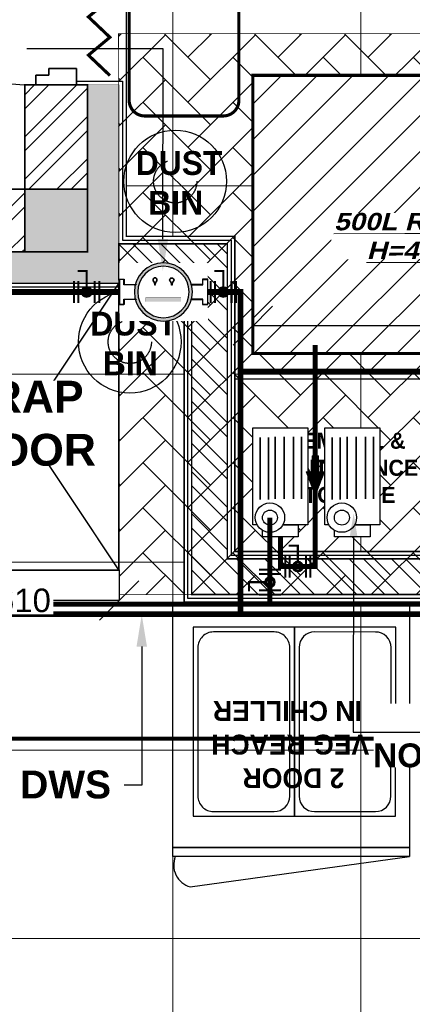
# Model space of a CAD drawing. Header units: millimetres. Extents: x -115221 to 194496, y -122556 to 375476.
# Tile 119 of 169: x 101672 to 102924, y 25263 to 28403. Entities that reach past the tile are written whole.
import ezdxf
from ezdxf import colors
from ezdxf.entities.mleader import LeaderData, LeaderLine
from ezdxf.math import Vec2, Vec3

# ---------------------------------------------------------------- set-up
doc = ezdxf.new("R2010")
doc.units = ezdxf.units.MM
doc.set_wipeout_variables(frame=1)
doc.header["$PDMODE"] = 3
doc.header["$PDSIZE"] = -100
doc.linetypes.add('CENTER', pattern=[2, 1.25, -0.25, 0.25, -0.25])
doc.linetypes.add('Dash2', pattern=[3, 1.5, -1.5])
for name, color, linetype in [('500 LTR RO TANK', 6, 'Continuous'), ('A-ANNO-DIMS-30', 7, 'Continuous'), ('BALL VALVE', 4, 'Continuous'), ('BOOSTER PUMP', 6, 'Continuous'), ('FUR R0', 8, 'Continuous'), ('SECTION A', 7, 'Continuous'), ('WATER SUPPLY DIRECTION ARROW', 7, 'Continuous'), ('WATERMETER', 5, 'Continuous'), ('WWDS CEILING', 8, 'Continuous'), ('WWDS FURNITURE LAYOUT', 8, 'Continuous')]:
    doc.layers.add(name, color=color, linetype=linetype)
for name, color, linetype, lineweight in [('ARROW', 7, 'Continuous', 0), ('Ceiling', 6, 'Continuous', 13), ('DOM. WATER SUPPLY', 5, 'Continuous', 0), ('DRAINAGE TEXT', 6, 'Continuous', 0), ('MS STRUCTURE (PROPOSED)', 46, 'Continuous', 9), ('PLU - Filered Water supply', 6, 'Continuous', 0), ('PLU - VALVES', 141, 'Continuous', 0), ('PLU W SUPPLY TEXT', 255, 'Continuous', 0), ('WATER SUPPLY DIM', 7, 'Continuous', 0), ('WATER SUPPLY TEXT', 7, 'Continuous', 0), ('WATER SUPPLY TEXTS', 7, 'Continuous', 0)]:
    doc.layers.add(name, color=color, linetype=linetype, lineweight=lineweight)
doc.styles.add('har', font='GOTHICB.TTF')
doc.styles.get("Standard").update_dxf_attribs({"font": 'arial.ttf'})
doc.styles.add('TITLE', font='ariblk.ttf', dxfattribs={"height": 2.25})
doc.dimstyles.new('PLU DIM', dxfattribs={"dimtxt": 75, "dimasz": 125, "dimexe": 0.1, "dimexo": 0.1, "dimgap": 0.09, "dimtad": 0, "dimtoh": 1, "dimdec": 0, "dimzin": 0, "dimdsep": 46, "dimtxsty": 'Standard', "dimblk": 'OBLIQUE', "dimcen": 0.09, "dimclrd": 150, "dimclre": 150, "dimclrt": 1, "dimadec": 0, "dimazin": 0, "dimtfac": 1, "dimtdec": 0, "dimtofl": 0, "dimtmove": 1, "dimatfit": 3, "dimldrblk": 'OBLIQUE', "dimfxl": 1, "dimtfill": 1, "dimfrac": 1, "dimtolj": 1, "dimtzin": 0, "dimarcsym": 0})

# ---------------------------------------------------------------- blocks, each defined once
blk = doc.blocks.new('veg reach in chileerr')
at = {"layer": 'FUR R0'}
blk.add_line((-1748880.683786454, -980092.9859190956, 5.9643435e-09), (-1748876.848939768, -980120.5868171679, 5.9643435e-09), dxfattribs=at)
at = {"layer": 'FUR R0', "elevation": 5.9643435e-09}
for points in [[(-1748875.714770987, -980090.8179631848), (-1748875.714770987, -980120.5868171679), (-1748876.848939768, -980120.5868171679), (-1748876.848939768, -980090.8179631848)], [(-1748845.257874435, -980090.8153071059), (-1748845.257874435, -980120.5868171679), (-1748875.714770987, -980120.5868171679), (-1748875.714770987, -980090.8153071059)], [(-1748848.00356409, -980106.1045995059), (-1748848.00356409, -980093.3567546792), (-1748871.792357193, -980093.3567546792), (-1748871.792357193, -980106.1045995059)], [(-1748848.00356409, -980118.8524443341), (-1748848.00356409, -980106.1045995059), (-1748871.792357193, -980106.1045995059), (-1748871.792357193, -980118.8524443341)]]:
    blk.add_lwpolyline(points, close=True, dxfattribs=at)
for points in [[(-1748848.59192616, -980103.5550305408), (-1748848.59192616, -980095.9063236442, 0.4142135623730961), (-1748850.553133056, -980093.945116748), (-1748869.242788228, -980093.945116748, 0.4142135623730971), (-1748871.203995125, -980095.9063236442), (-1748871.203995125, -980103.5550305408, 0.4142135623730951), (-1748869.242788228, -980105.5162374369), (-1748850.553133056, -980105.5162374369, 0.4142135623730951)], [(-1748848.59192616, -980116.3028753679), (-1748848.59192616, -980108.654168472, 0.4142135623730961), (-1748850.553133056, -980106.692961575), (-1748869.242788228, -980106.692961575, 0.4142135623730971), (-1748871.203995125, -980108.654168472), (-1748871.203995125, -980116.3028753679, 0.4142135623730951), (-1748869.242788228, -980118.264082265), (-1748850.553133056, -980118.264082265, 0.4142135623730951)]]:
    blk.add_lwpolyline(points, format="xyb", close=True, dxfattribs=at)
at = {"layer": 'FUR R0'}
blk.add_arc((-1748877.926860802, -980093.7711907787, 5.9643435e-09), 2.866581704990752, 67.91200580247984, 164.1011389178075, dxfattribs=at)
blk = doc.blocks.new('NIA-AR-DOOR-HOLLOW_METAL_SINGLE - NIA-AR-DOOR-D3a_1000Wx2100H-14814862-F_B-14 PLAN')
at = {"layer": 'FUR R0'}
for p, q in [((-500.0000000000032, 24.99999999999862), (-500.0000000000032, -100.0000000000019)), ((-450.0000000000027, 24.99999999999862), (-500.0000000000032, 24.99999999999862)), ((-500.0000000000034, 24.99999999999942), (-450.0000000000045, 24.99999999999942)), ((-500.0000000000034, -99.99999999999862), (-500.0000000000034, 24.99999999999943)), ((-499.9999999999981, -100.0000000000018), (-499.9999999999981, 24.99999999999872)), ((-499.9999999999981, 24.99999999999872), (-449.9999999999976, 24.99999999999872)), ((-450.0000000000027, -59.99999999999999), (-450.0000000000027, 24.99999999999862)), ((-450.0000000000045, 24.99999999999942), (-450.0000000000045, -59.99999999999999)), ((-449.9999999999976, 24.99999999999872), (-449.9999999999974, -59.99999999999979)), ((449.9999999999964, 25.00000000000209), (499.9999999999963, 25.00000000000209)), ((449.9999999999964, -59.99999999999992), (449.9999999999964, 25.00000000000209)), ((499.9999999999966, 25.00000000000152), (449.9999999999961, 25.0000000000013)), ((449.9999999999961, 25.0000000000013), (449.9999999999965, -59.99999999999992)), ((449.9999999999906, -59.99999999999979), (449.9999999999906, 24.99999999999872)), ((449.9999999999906, 24.99999999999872), (499.9999999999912, 24.99999999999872)), ((499.9999999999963, 25.00000000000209), (499.9999999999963, -99.99999999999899)), ((499.9999999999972, -99.99999999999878), (499.9999999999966, 25.00000000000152)), ((499.9999999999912, 24.99999999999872), (499.9999999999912, -100.0000000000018)), ((-470.0000000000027, -100.0000000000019), (-470.0000000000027, -59.99999999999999)), ((-470.0000000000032, -59.99999999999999), (-450.0000000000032, -59.99999999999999)), ((-450.0000000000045, -59.99999999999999), (-470.0000000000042, -59.99999999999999)), ((-470.0000000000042, -59.99999999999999), (-470.0000000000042, -99.99999999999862)), ((-470.0000000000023, -59.99999999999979), (-470.0000000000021, -100.0000000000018)), ((-449.9999999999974, -59.99999999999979), (-470.0000000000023, -59.99999999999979)), ((469.9999999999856, -59.99999999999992), (449.9999999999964, -59.99999999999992)), ((449.999999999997, -59.99999999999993), (469.9999999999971, -59.99999999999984)), ((469.9999999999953, -59.99999999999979), (449.9999999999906, -59.99999999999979)), ((469.9999999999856, -99.99999999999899), (469.9999999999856, -59.99999999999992)), ((469.9999999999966, -59.99999999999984), (469.9999999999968, -99.9999999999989)), ((469.9999999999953, -100.0000000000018), (469.9999999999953, -59.99999999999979)), ((-500.0000000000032, -100.0000000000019), (-470.0000000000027, -100.0000000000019)), ((-470.0000000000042, -99.99999999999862), (-500.0000000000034, -99.99999999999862)), ((-470.0000000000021, -100.0000000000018), (-499.9999999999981, -100.0000000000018)), ((-470.0000000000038, -1070.000000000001), (-470.0000000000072, -100.0000000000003)), ((-470.0000000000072, -100.0000000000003), (-430.0000000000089, -100.0000000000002)), ((-430.0000000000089, -100.0000000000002), (-430.0000000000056, -1070)), ((499.9999999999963, -99.99999999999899), (469.9999999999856, -99.99999999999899)), ((469.9999999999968, -99.9999999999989), (499.9999999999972, -99.99999999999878)), ((499.9999999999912, -100.0000000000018), (469.9999999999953, -100.0000000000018)), ((-430.0000000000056, -1070), (-470.0000000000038, -1070.000000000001))]:
    blk.add_line(p, q, dxfattribs=at)
blk.add_arc((-470.0000000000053, -100.0000000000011), 969.9999999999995, 269.9999999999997, 359.9999999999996, dxfattribs=at)
blk = doc.blocks.new('FUR R0')
at = {"layer": 'WWDS FURNITURE LAYOUT'}
h = blk.add_hatch(color=8, dxfattribs=at)
h.dxf.hatch_style = 1
h.paths.add_polyline_path([(-7199.981601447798, 592.8595280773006), (-7199.981601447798, -40.14047192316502), (-8699.981601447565, -40.14047192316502), (-8699.981601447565, 59.85952807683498), (-7299.981601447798, 59.85952807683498), (-7299.981601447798, 592.8595280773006)])
h = blk.add_hatch(dxfattribs=at)
h.set_pattern_fill('ANSI32', color=8, scale=10, angle=180)
h.set_pattern_definition([(225, (1979671.920858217, 2797437.852543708), (67.35192090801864, -67.35192090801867), []), (225, (1979627.019558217, 2797437.852543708), (67.35192090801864, -67.35192090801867), [])])
h.paths.add_polyline_path([(-7499.9816014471, 592.8595280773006), (-7299.981601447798, 592.8595280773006), (-7299.981601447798, 259.859528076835), (-7499.9816014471, 259.859528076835)])
h = blk.add_hatch(dxfattribs=at)
h.set_pattern_fill('ANSI32', color=8, scale=10, angle=180)
h.set_pattern_definition([(225, (1979671.920858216, 2798471.852543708), (67.35192090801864, -67.35192090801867), []), (225, (1979627.019558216, 2798471.852543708), (67.35192090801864, -67.35192090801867), [])])
h.paths.add_polyline_path([(-7499.981601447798, 259.859528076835), (-8551.981601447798, 259.859528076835), (-8551.981601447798, 59.85952807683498), (-7499.981601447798, 59.85952807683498)])
h = blk.add_hatch(color=8, dxfattribs=at)
h.dxf.hatch_style = 1
h.paths.add_polyline_path([(-7299.981601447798, 59.85952807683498), (-7499.981601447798, 59.85952807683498), (-7499.981601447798, 259.8595280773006), (-7299.981601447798, 259.8595280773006)])
at = {"layer": 'WWDS FURNITURE LAYOUT', "ltscale": 50}
h = blk.add_hatch(dxfattribs=at)
h.set_pattern_fill('ANSI32', color=8, scale=10, angle=90)
h.set_pattern_definition([(135, (-1707085.583079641, -2849989.468763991), (-67.35192090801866, -67.35192090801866), []), (135, (-1707085.583079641, -2849944.567463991), (-67.35192090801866, -67.35192090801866), [])])
h.paths.add_polyline_path([(-7199.981601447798, 85.64092000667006), (-6853.927000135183, 85.64092000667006), (-6853.927000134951, -919.433548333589), (-5200.58309875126, -919.4335483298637), (-5200.582460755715, -246.3500268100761), (-5086.801217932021, -246.3501346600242), (-5086.796645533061, -919.4218697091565), (-4052.612902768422, -919.4218697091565), (-4052.61212986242, -1033.19608697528), (-6967.70883544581, -1033.214784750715), (-6967.702516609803, -28.14047192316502), (-7199.981601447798, -28.14047192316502)])
at = {"layer": 'WWDS FURNITURE LAYOUT', "color": 8}
blk.add_line((-7499.981601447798, 259.859528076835), (-8551.981601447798, 259.8595280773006), dxfattribs=at)
at = {"layer": 'WWDS FURNITURE LAYOUT', "color": 8, "ltscale": 50, "const_width": 10}
blk.add_lwpolyline([(-6817.076689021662, 1643.531236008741), (-6817.076689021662, 543.531236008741, -0.414213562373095), (-6867.076689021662, 493.531236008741), (-7117.076689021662, 493.531236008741, -0.414213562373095), (-7167.076689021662, 543.531236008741), (-7167.076689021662, 1643.531236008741, -0.414213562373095), (-7117.076689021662, 1693.531236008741), (-6867.076689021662, 1693.531236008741, -0.414213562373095)], format="xyb", close=True, dxfattribs=at)
blk.add_lwpolyline([(-7228.583079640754, 1598.531236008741), (-7296.981601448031, 1541.531236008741), (-7228.583079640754, 1476.531236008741), (-7296.981601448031, 1419.531236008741), (-7228.583079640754, 1354.531236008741), (-7296.981601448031, 1297.531236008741), (-7228.583079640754, 1232.531236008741), (-7296.981601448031, 1175.531236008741), (-7228.583079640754, 1110.531236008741), (-7296.981601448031, 1053.531236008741), (-7228.583079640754, 988.531236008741), (-7296.981601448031, 931.531236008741), (-7228.583079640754, 866.531236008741), (-7296.981601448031, 809.531236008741), (-7228.583079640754, 744.531236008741), (-7296.981601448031, 687.531236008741), (-7228.583079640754, 622.531236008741)], dxfattribs=at)
at = {"layer": 'WWDS FURNITURE LAYOUT', "color": 8}
blk.add_lwpolyline([(-7335.356601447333, 604.859528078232), (-7187.981601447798, 604.8595280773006), (-7187.981601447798, 97.64092000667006), (-6841.927000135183, 97.64092000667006), (-6841.927000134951, -907.433548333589), (-5212.583087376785, -907.4335483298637), (-5212.582449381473, -234.3501083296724), (-5074.801217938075, -234.349172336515), (-5074.801217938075, -907.4218697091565), (-4040.612984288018, -907.4218697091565), (-4040.61204834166, -1045.196161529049), (-6979.70883521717, -1045.177901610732), (-6979.708835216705, -52.14047192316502), (-8687.981601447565, -52.14047192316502), (-8687.9816014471, -3702.687521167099), (-7764.583079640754, -3702.687521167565), (-7764.583079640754, -3840.468763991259), (-8687.981601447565, -3840.468763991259), (-8687.981601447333, -5900.52225428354), (-6775.000131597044, -5900.522254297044)], dxfattribs=at)
for points, const_width in [([(-7199.981601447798, 592.8595280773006), (-7199.981601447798, -40.14047192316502), (-8699.981601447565, -40.14047192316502), (-8699.981601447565, 59.85952807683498), (-7299.981601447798, 59.85952807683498), (-7299.981601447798, 592.8595280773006)], 2), ([(-7499.9816014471, 592.8595280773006), (-7299.981601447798, 592.8595280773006), (-7299.981601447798, 259.859528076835), (-7499.9816014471, 259.859528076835)], 5), ([(-7499.981601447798, 259.859528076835), (-8551.981601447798, 259.859528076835), (-8551.981601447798, 59.85952807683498), (-7499.981601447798, 59.85952807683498)], 5), ([(-7199.981601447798, 85.64092000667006), (-6853.927000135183, 85.64092000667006), (-6853.927000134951, -919.433548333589), (-5200.58309875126, -919.4335483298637), (-5200.582460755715, -246.3500268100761), (-5086.801217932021, -246.3501346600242), (-5086.796645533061, -919.4218697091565), (-4052.612902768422, -919.4218697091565), (-4052.61212986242, -1033.19608697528), (-6967.70883544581, -1033.214784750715), (-6967.702516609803, -28.14047192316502), (-7199.981601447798, -28.14047192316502)], 5.066666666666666)]:
    blk.add_lwpolyline(points, close=True, dxfattribs=dict(at, const_width=const_width))
at = {"layer": 'WWDS FURNITURE LAYOUT', "color": 8, "lineweight": 70, "const_width": 5}
blk.add_lwpolyline([(-7299.981601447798, 59.85952807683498), (-7499.981601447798, 59.85952807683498), (-7499.981601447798, 259.8595280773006), (-7299.981601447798, 259.8595280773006)], close=True, dxfattribs=at)
at = {"layer": 'WWDS FURNITURE LAYOUT', "color": 8}
blk.add_lwpolyline([(-6829.92749837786, -345.4335483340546), (-6079.92749837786, -345.4335483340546), (-6079.92749837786, -895.4335483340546), (-6829.92749837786, -895.4335483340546)], close=True, dxfattribs=at)
at = {"layer": 'WWDS FURNITURE LAYOUT', "color": 8, "ltscale": 200}
for centre in [(-7020.290084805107, 285.0969408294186, 3.14376252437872e-08), (-7165.126909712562, -227.0125940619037)]:
    blk.add_circle(centre, 163.4561699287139, dxfattribs=at)
at = {"layer": 'WWDS FURNITURE LAYOUT', "color": 8, "linetype": 'Dash2', "ltscale": 200}
for centre in [(-7020.290084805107, 285.0969408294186, 3.14376252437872e-08), (-7165.126909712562, -227.0125940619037)]:
    blk.add_circle(centre, 68.94945300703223, dxfattribs=at)
at = {"layer": 'WWDS FURNITURE LAYOUT', "color": 8, "lineweight": 15, "xscale": 1.034000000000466, "yscale": 1.034000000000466, "zscale": 1.034000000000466, "rotation": 270}
blk.add_blockref('NIA-AR-DOOR-HOLLOW_METAL_SINGLE - NIA-AR-DOOR-D3a_1000Wx2100H-14814862-F_B-14 PLAN', (-7361.206601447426, 1109.859528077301), dxfattribs=at)
at = {"layer": 'WWDS FURNITURE LAYOUT', "color": 8, "xscale": 25.33333333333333, "yscale": 25.33333333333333, "zscale": 25.33333333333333, "rotation": 89.99196019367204}
blk.add_blockref('veg reach in chileerr', (-24829777.60113278, 44306495.5886213, -1.510967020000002e-07), dxfattribs=at)
at = {"layer": 'WWDS FURNITURE LAYOUT', "color": 8, "style": 'har'}
for s, height, rotation, p in [('DUST', 76, 0.03323403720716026, (-7146.072019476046, 305.3103237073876)), ('BIN', 76, 0.03323403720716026, (-7106.241925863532, 178.6667389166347)), ('DUST', 76, 0.03323403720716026, (-7290.908844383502, -206.7992111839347, -3.14376252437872e-08)), ('BIN', 76, 0.03323403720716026, (-7251.078750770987, -333.4427959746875, -3.14376252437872e-08)), ('CHEMICAL &', 51.01177825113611, 359.9919602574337, (-6713.839206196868, -567.8147048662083)), ('MAINTENANCE', 51.01177825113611, 359.9919602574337, (-6749.327216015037, -654.1124535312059)), ('STORAGE', 51.01177825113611, 359.9919602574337, (-6654.667569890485, -740.4284645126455)), ('IN CHILLER', 63.33333333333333, 180.0075902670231, (-6424.721374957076, -1372.728106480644, -0.0002944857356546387)), ('VEG REACH', 63.33333333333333, 180.0075902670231, (-6401.694490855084, -1479.873633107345, -0.0002944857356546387)), ('2 DOOR', 63.33333333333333, 180.0075902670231, (-6480.685507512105, -1587.032674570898, -0.0002944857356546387))]:
    blk.add_text(s, height=height, rotation=rotation, dxfattribs=at).set_placement(p)
blk = doc.blocks.new('NHGNHN')
blk.add_wipeout([(244904.23731903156, -67528.5056451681), (244905.46943354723, -67528.50567904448), (244905.46947487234, -67527.00266593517), (244909.93588654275, -67527.0027887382), (244909.93577313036, -67527.83321957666), (244910.0195708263, -67527.88451136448), (244910.11071891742, -67527.94818467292), (244910.1998983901, -67528.01834760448), (244910.34219506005, -67528.15073669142), (244910.49761465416, -67528.33419409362), (244910.61025286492, -67528.50582043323), (244910.61183289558, -67528.50582043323), (244911.16795973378, -67528.50583572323), (244911.16762489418, -67540.6840992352), (244904.23698419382, -67540.68390867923)])
at = {"color": 116, "true_color": 0x136734}
for p, q in [((244905.4694335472, -67528.50567904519), (244905.4694748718, -67527.00266593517)), ((244905.4694748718, -67527.00266593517), (244909.9358865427, -67527.0027887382)), ((244909.9358865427, -67527.0027887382), (244909.9358637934, -67527.83017226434)), ((244904.2369841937, -67540.68390867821), (244904.2373190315, -67528.5056451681)), ((244904.2373190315, -67528.5056451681), (244907.4116864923, -67528.50573244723)), ((244907.4116864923, -67528.50573244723), (244905.4694335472, -67528.50567904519)), ((244910.6118328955, -67528.50582043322), (244911.1679597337, -67528.50583572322)), ((244911.1679597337, -67528.50583572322), (244911.1676248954, -67540.68409923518)), ((244905.0431716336, -67531.77492860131), (244905.0429576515, -67539.55758635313)), ((244905.0429576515, -67539.55758635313), (244905.0431716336, -67531.77492860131)), ((244906.0454349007, -67531.77495615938), (244906.0452209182, -67539.55761391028)), ((244906.0452209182, -67539.55761391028), (244906.0454349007, -67531.77495615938)), ((244907.2280386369, -67531.77498867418), (244907.2278246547, -67539.55764642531)), ((244907.2278246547, -67539.55764642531), (244907.2280386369, -67531.77498867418)), ((244908.365553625, -67531.77501994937), (244908.3653396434, -67539.55767770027)), ((244908.3653396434, -67539.55767770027), (244908.365553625, -67531.77501994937)), ((244909.2101673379, -67531.70005322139), (244909.2099533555, -67539.48271097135)), ((244909.2099533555, -67539.48271097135), (244909.2101673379, -67531.70005322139)), ((244910.2456749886, -67531.70008169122), (244910.2454610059, -67539.48273944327)), ((244910.2454610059, -67539.48273944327), (244910.2456749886, -67531.70008169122)), ((244911.1676248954, -67540.68409923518), (244904.2369841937, -67540.68390867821))]:
    blk.add_line(p, q, dxfattribs=at)
for radius in [1.848171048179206, 0.9416785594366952]:
    blk.add_circle((244909.0117342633, -67529.43070993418), radius, dxfattribs=at)
blk = doc.blocks.new('_Oblique')
at = {"color": 0, "linetype": 'ByBlock', "lineweight": -2}
blk.add_line((-0.5, -0.5), (0.5, 0.5), dxfattribs=at)
blk = doc.blocks.new('*D230')
at = {"layer": 'A-ANNO-DIMS-30', "color": 150, "lineweight": -2, "transparency": 16777216}
for p, q in [((136997.1327611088, 37835.62991623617), (136896.2332788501, 37835.62991623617)), ((136896.3332788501, 37835.62991623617), (136896.3332788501, 37475.12407721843)), ((136896.3332788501, 36948.62991623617), (136896.3332788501, 37309.1357552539)), ((136997.1327611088, 36948.62991623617), (136896.2332788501, 36948.62991623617))]:
    blk.add_line(p, q, dxfattribs=at)
at = {"layer": 'Defpoints', "color": 0, "transparency": 16777216}
for p in [(136997.2327611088, 37835.62991623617), (136896.3332788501, 36948.62991623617), (136997.2327611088, 36948.62991623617)]:
    blk.add_point(p, dxfattribs=at)
at = {"layer": 'A-ANNO-DIMS-30', "color": 150, "lineweight": -2, "transparency": 16777216, "xscale": 125, "yscale": 125, "zscale": 125}
for p, rotation in [((136896.3332788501, 37835.62991623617), 90), ((136896.3332788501, 36948.62991623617), 270)]:
    blk.add_blockref('_Oblique', p, dxfattribs=dict(at, rotation=rotation))
at = {"layer": 'A-ANNO-DIMS-30', "color": 1, "transparency": 16777216, "insert": (136896.33327885, 37392.12991623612), "char_height": 75, "attachment_point": 5, "rotation": 90, "bg_fill": 3, "box_fill_scale": 1.1, "bg_fill_color": 256, "bg_fill_true_color": 13158600, "bg_fill_transparency": 0}
blk.add_mtext('\\A1;887', dxfattribs=at)
blk = doc.blocks.new('*D234')
at = {"layer": 'A-ANNO-DIMS-30', "color": 150, "lineweight": -2, "transparency": 16777216}
for p, q in [((-760, -443.3999999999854), (-760, -354.5420951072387)), ((-760, -354.6420951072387), (-108.4204911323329, -354.6420951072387)), ((760, -354.6420951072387), (108.4204911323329, -354.6420951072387)), ((760, -443.4), (760, -354.5420951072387))]:
    blk.add_line(p, q, dxfattribs=at)
at = {"layer": 'Defpoints', "color": 0, "transparency": 16777216}
for p in [(760, -354.6420951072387), (-760, -443.4999999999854), (760, -443.5)]:
    blk.add_point(p, dxfattribs=at)
at = {"layer": 'A-ANNO-DIMS-30', "color": 150, "lineweight": -2, "transparency": 16777216, "xscale": 125, "yscale": 125, "zscale": 125, "rotation": 180}
blk.add_blockref('_Oblique', (-760, -354.6420951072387), dxfattribs=at)
at = {"layer": 'A-ANNO-DIMS-30', "color": 150, "lineweight": -2, "transparency": 16777216, "xscale": 125, "yscale": 125, "zscale": 125}
blk.add_blockref('_Oblique', (760, -354.6420951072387), dxfattribs=at)
at = {"layer": 'A-ANNO-DIMS-30', "color": 1, "transparency": 16777216, "insert": (0, -354.6420951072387), "char_height": 75, "attachment_point": 5, "bg_fill": 3, "box_fill_scale": 1.1, "bg_fill_color": 256, "bg_fill_true_color": 13158600, "bg_fill_transparency": 0}
blk.add_mtext('\\A1;1520', dxfattribs=at)
blk = doc.blocks.new('*D237')
at = {"layer": 'Defpoints', "color": 0, "transparency": 16777216}
for p in [(101379.1327786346, 26647.38889662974), (101989.3412412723, 26648.04956175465), (101989.3412412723, 26550.53817565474)]:
    blk.add_point(p, dxfattribs=at)
at = {"layer": 'WATER SUPPLY DIM', "color": 150, "lineweight": -2, "transparency": 16777216}
for p, q in [((101379.1327786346, 26647.28889662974), (101379.1327786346, 26550.43817565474)), ((101989.3412412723, 26647.94956175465), (101989.3412412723, 26550.43817565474)), ((101379.1327786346, 26550.53817565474), (101601.2172691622, 26550.53817565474)), ((101989.3412412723, 26550.53817565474), (101767.2567507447, 26550.53817565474))]:
    blk.add_line(p, q, dxfattribs=at)
at = {"layer": 'WATER SUPPLY DIM', "color": 150, "lineweight": -2, "transparency": 16777216, "xscale": 125, "yscale": 125, "zscale": 125, "rotation": 180}
blk.add_blockref('_Oblique', (101379.1327786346, 26550.53817565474), dxfattribs=at)
at = {"layer": 'WATER SUPPLY DIM', "color": 150, "lineweight": -2, "transparency": 16777216, "xscale": 125, "yscale": 125, "zscale": 125}
blk.add_blockref('_Oblique', (101989.3412412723, 26550.53817565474), dxfattribs=at)
at = {"layer": 'WATER SUPPLY DIM', "color": 1, "transparency": 16777216, "insert": (101684.2370099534, 26550.53817565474), "char_height": 75, "attachment_point": 5, "bg_fill": 3, "box_fill_scale": 1.1, "bg_fill_color": 256, "bg_fill_true_color": 13158600, "bg_fill_transparency": 0}
blk.add_mtext('\\A1;610', dxfattribs=at)
blk = doc.blocks.new('water meter')
at = {"color": 7, "true_color": 0xffffff}
blk.add_wipeout([(-8.785880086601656, 5.8158987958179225), (8.912477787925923, 5.8158987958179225), (8.84917893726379, -5.816243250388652), (-8.849178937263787, -5.816243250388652)], dxfattribs=at)
h = blk.add_hatch(color=5)
h.dxf.hatch_style = 1
edge = h.paths.add_edge_path()
edge.add_arc((0, 0), 5.816243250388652, 0, 360)
edge = h.paths.add_edge_path(flags=17)
edge.add_arc((0, 0), 5.154228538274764, 0, 360)
h = blk.add_hatch(color=5)
h.dxf.hatch_style = 1
h.paths.add_polyline_path([(-5.485235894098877, -1.479689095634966), (-5.485235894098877, -1.425670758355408), (-7.915014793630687, -1.425670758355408), (-7.915014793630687, -2.481602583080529), (-8.822169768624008, -2.481602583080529), (-8.822169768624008, 4.656613e-10), (-8.822169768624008, 2.481602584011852), (-7.915014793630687, 2.481602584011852), (-7.915014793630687, 1.42567075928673), (-5.485235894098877, 1.42567075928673), (-5.485235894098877, 1.479689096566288), (-7.860996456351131, 1.479689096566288), (-7.860996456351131, 2.53562092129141), (-8.876188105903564, 2.53562092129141), (-8.876188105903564, 4.656613e-10), (-8.876188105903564, -2.535620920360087), (-7.860996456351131, -2.535620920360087), (-7.860996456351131, -1.479689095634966)])
h = blk.add_hatch(color=5)
h.dxf.hatch_style = 1
h.paths.add_polyline_path([(5.485235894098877, -1.479689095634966), (5.485235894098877, -1.425670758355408), (7.915014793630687, -1.425670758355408), (7.915014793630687, -2.481602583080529), (8.822169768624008, -2.481602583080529), (8.822169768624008, 4.656613e-10), (8.822169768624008, 2.481602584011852), (7.915014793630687, 2.481602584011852), (7.915014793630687, 1.42567075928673), (5.485235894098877, 1.42567075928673), (5.485235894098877, 1.479689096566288), (7.860996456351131, 1.479689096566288), (7.860996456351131, 2.53562092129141), (8.876188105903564, 2.53562092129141), (8.876188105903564, 4.656613e-10), (8.876188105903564, -2.535620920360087), (7.860996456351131, -2.535620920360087), (7.860996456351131, -1.479689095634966)])
h = blk.add_hatch(color=5)
h.dxf.hatch_style = 1
h.paths.add_polyline_path([(-3.511751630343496, 1.930591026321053), (3.51175163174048, 1.930591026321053), (3.51175163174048, 1.111122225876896), (-3.511751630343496, 1.111122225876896)])
h = blk.add_hatch(color=256)
h.dxf.hatch_style = 1
edge = h.paths.add_edge_path()
edge.add_arc((-1.684519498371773, -2.401581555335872), 0.4375812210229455, -224.4532069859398, 44.45320690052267, ccw=False)
edge.add_arc((-2.992768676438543, -1.336950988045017), 1.251655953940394, 322.7177310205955, 355.6385860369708)
edge.add_arc((-1.684519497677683, -1.436729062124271), 0.06039266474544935, 4.3614152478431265, 175.6385847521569, ccw=False)
edge.add_arc((-0.3762703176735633, -1.336950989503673), 1.251655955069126, 184.3614138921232, 217.2822688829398)
edge = h.paths.add_edge_path(flags=16)
edge.add_arc((-1.684519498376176, -2.401581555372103), 0.3771885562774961, -225.0000000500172, 45.000000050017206, ccw=False)
edge.add_arc((-2.992768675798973, -1.336950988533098), 1.31204861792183, 322.5443855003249, 355.63858604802)
edge.add_arc((-0.3762703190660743, -1.336950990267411), 1.31204861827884, 184.3614138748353, 217.4556144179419)
h = blk.add_hatch(color=256)
h.dxf.hatch_style = 1
edge = h.paths.add_edge_path()
edge.add_arc((1.684519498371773, -2.401581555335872), 0.4375812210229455, 135.5467930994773, 404.4532069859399)
edge.add_arc((2.992768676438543, -1.336950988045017), 1.251655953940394, 184.3614139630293, 217.2822689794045, ccw=False)
edge.add_arc((1.684519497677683, -1.436729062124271), 0.06039266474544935, 4.361415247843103, 175.6385847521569)
edge.add_arc((0.3762703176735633, -1.336950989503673), 1.251655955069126, 322.7177311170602, 355.63858610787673, ccw=False)
edge = h.paths.add_edge_path(flags=16)
edge.add_arc((1.684519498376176, -2.401581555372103), 0.3771885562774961, 134.9999999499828, 405.0000000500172)
edge.add_arc((2.992768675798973, -1.336950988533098), 1.31204861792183, 184.3614139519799, 217.4556144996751, ccw=False)
edge.add_arc((0.3762703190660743, -1.336950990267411), 1.31204861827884, 322.54438558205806, 355.63858612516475, ccw=False)
at = {"color": 5}
for points in [[(-5.485235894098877, -1.479689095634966), (-5.485235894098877, -1.425670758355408), (-7.915014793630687, -1.425670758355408), (-7.915014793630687, -2.481602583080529), (-8.822169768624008, -2.481602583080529), (-8.822169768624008, 4.656613e-10), (-8.822169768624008, 2.481602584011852), (-7.915014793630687, 2.481602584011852), (-7.915014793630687, 1.42567075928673), (-5.485235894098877, 1.42567075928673), (-5.485235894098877, 1.479689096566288), (-7.860996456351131, 1.479689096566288), (-7.860996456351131, 2.53562092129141), (-8.876188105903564, 2.53562092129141), (-8.876188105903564, 4.656613e-10), (-8.876188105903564, -2.535620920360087), (-7.860996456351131, -2.535620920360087), (-7.860996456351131, -1.479689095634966)], [(5.485235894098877, -1.479689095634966), (5.485235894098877, -1.425670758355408), (7.915014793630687, -1.425670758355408), (7.915014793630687, -2.481602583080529), (8.822169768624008, -2.481602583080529), (8.822169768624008, 4.656613e-10), (8.822169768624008, 2.481602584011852), (7.915014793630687, 2.481602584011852), (7.915014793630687, 1.42567075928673), (5.485235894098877, 1.42567075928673), (5.485235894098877, 1.479689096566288), (7.860996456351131, 1.479689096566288), (7.860996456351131, 2.53562092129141), (8.876188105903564, 2.53562092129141), (8.876188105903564, 4.656613e-10), (8.876188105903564, -2.535620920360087), (7.860996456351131, -2.535620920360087), (7.860996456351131, -1.479689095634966)]]:
    blk.add_lwpolyline(points, close=True, dxfattribs=at)
at = {"color": 5, "const_width": 0.02}
blk.add_lwpolyline([(-3.511751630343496, 1.930591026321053), (3.51175163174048, 1.930591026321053), (3.51175163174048, 1.111122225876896), (-3.511751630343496, 1.111122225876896)], close=True, dxfattribs=at)
at = {"color": 5}
for points in [[(-1.372164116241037, -2.095131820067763, -2.38200139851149), (-1.996874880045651, -2.095131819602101, 0.1446405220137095), (-1.744737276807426, -1.432136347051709, -0.9266357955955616), (-1.62430171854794, -1.432136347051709, 0.1446405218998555)], [(1.372164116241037, -2.095131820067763, 2.38200139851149), (1.996874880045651, -2.095131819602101, -0.1446405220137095), (1.744737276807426, -1.432136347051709, 0.9266357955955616), (1.62430171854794, -1.432136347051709, -0.1446405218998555)]]:
    blk.add_lwpolyline(points, format="xyb", close=True, dxfattribs=at)
for points in [[(-1.417806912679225, -2.134868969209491, -2.414213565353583), (-1.951232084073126, -2.134868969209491, 0.1454127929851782), (-1.684519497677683, -1.43672906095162, 0.1454127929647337), (-1.417806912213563, -2.134868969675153)], [(1.417806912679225, -2.134868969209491, 2.414213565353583), (1.951232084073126, -2.134868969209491, -0.1454127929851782), (1.684519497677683, -1.43672906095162, -0.1454127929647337), (1.417806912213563, -2.134868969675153)]]:
    blk.add_lwpolyline(points, format="xyb", dxfattribs=at)
for radius in [5.816243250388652, 5.154228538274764]:
    blk.add_circle((0, 0), radius, dxfattribs=at)
blk = doc.blocks.new('G Valve')
at = {"layer": 'PLU - VALVES'}
h = blk.add_hatch(color=4, dxfattribs=at)
h.paths.add_polyline_path([(-0.6542611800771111, 0, 1), (0.6542611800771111, 0, 1)])
h.paths.add_polyline_path([(0.4096690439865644, 0, -1), (-0.4096690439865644, 0, -1)], flags=16)
at = {"layer": 'PLU - VALVES', "color": 4, "const_width": 0.25}
for points in [[(-1.342740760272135, 1.539184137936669), (1.342740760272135, 1.539184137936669)], [(-1.342740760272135, 0.9999999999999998), (1.342740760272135, 0.9999999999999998)], [(0.6542611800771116, 0), (2.562089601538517, 0), (2.562089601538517, -1.104221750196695)], [(-1.342740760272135, -0.9999999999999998), (1.342740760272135, -0.9999999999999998)], [(-1.342740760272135, -1.539184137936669), (1.342740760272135, -1.539184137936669)]]:
    blk.add_lwpolyline(points, dxfattribs=at)
at = {"layer": 'PLU - VALVES', "color": 4}
for radius in [0.6542611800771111, 0.4096690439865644]:
    blk.add_circle((0, 0), radius, dxfattribs=at)
blk = doc.blocks.new('A$C73421E3D')
at = {"layer": 'ARROW'}
h = blk.add_hatch(dxfattribs=at)
h.set_pattern_fill('ANSI31', scale=1.320197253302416, style=0)
h.set_pattern_definition([(224.9999979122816, (1927528.281425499, -715655.1413772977), (0.0781807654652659, -0.0781807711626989), [])])
h.paths.add_polyline_path([(0.3218523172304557, -0.4064385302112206), (0.3218522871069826, -1.229698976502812), (-2.863058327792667, -3.31082818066e-05), (0.3218523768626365, 1.229632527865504), (0.3218523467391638, 0.4063720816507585), (2.456976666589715, 0.4063720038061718), (2.456976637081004, -0.4064386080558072)])
at = {"layer": 'ARROW', "color": 7}
for points in [[(0.3218523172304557, -0.4064385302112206), (0.3218522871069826, -1.229698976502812), (-2.863058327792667, -3.31082818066e-05), (-2.863058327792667, -3.31082818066e-05), (0.3218523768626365, 1.229632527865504), (0.3218523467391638, 0.4063720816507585)], [(0.3218523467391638, 0.4063720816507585), (2.456976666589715, 0.4063720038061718), (2.456976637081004, -0.4064386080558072), (0.3218523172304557, -0.4064385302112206)]]:
    blk.add_lwpolyline(points, dxfattribs=at)
blk = doc.blocks.new('A$C2c19c177')
at = {"layer": 'Ceiling', "color": 8, "linetype": 'Continuous', "transparency": 33554610}
for p, q in [((-7228.356868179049, -324.1281796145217), (-7228.356868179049, -2940.283501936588)), ((-6628.356868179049, -324.0989181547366), (-6628.356868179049, -3945.355289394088)), ((-3629.047172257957, -2779.731782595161), (-7375.999999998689, -2779.731782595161)), ((-7228.356868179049, -3114.064893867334), (-7228.35686817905, -5560.320421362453)), ((-7191.728884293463, -3379.731782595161), (-8875.999999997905, -3379.73178259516)), ((-5424.600938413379, -3379.731782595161), (-7029.945616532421, -3379.731782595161)), ((-7191.732611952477, -3979.731782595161), (-8875.999999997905, -3979.73178259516)), ((-6628.356868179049, -4107.098421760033), (-6628.35686817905, -6961.851972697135)), ((-3629.047190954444, -4579.731782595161), (-8875.999999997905, -4579.73178259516)), ((-5707.735990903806, -5179.73178259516), (-8875.999999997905, -5179.73178259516))]:
    blk.add_line(p, q, dxfattribs=at)
at = {"layer": 'Ceiling', "color": 8, "const_width": 5}
blk.add_lwpolyline([(-8875.999999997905, -6740.611943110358), (-8875.999999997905, -3114.064893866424), (-7191.727233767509, -3114.064893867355), (-7191.733403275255, -4107.102248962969), (-4228.630365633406, -4107.082119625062), (-4228.607669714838, -3945.339269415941), (-5262.81961648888, -3945.343261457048), (-5262.81961648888, -3272.273512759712), (-5424.600836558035, -3272.274611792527), (-5424.601474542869, -3945.347253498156), (-7029.945896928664, -3945.357970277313), (-7029.945398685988, -2940.283501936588), (-7375.999999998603, -2940.283501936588), (-7376, -324.1353800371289), (-5562.825506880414, -324.0469531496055), (-5562.73929960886, -2121.094790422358), (-5400.914718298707, -2121.08502636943), (-5400.914718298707, -2006.534068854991), (-3211.192315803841, -2005.776766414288)], dxfattribs=at)
blk = doc.blocks.new('RO TANK 500LTR')
blk.add_wipeout([(-760, 443.4999999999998), (760, 443.4999999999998), (760, -443.49999999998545), (-760, -443.49999999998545)])
h = blk.add_hatch()
h.set_pattern_fill('ANSI31', color=6, scale=25.4)
h.set_pattern_definition([(45, (-136237.2327611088, -37392.12991623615), (-57.02462636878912, 57.02462636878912), [])])
h.paths.add_polyline_path([(-760, 443.5), (760, 443.5), (760, -443.5), (-760, -443.5)])
at = {"color": 6, "const_width": 10}
blk.add_lwpolyline([(-760, 443.5), (760, 443.5), (760, -443.5), (-760, -443.5)], close=True, dxfattribs=at)
at = {"layer": 'PLU W SUPPLY TEXT', "color": 5, "insert": (-509.3699594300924, 4.506627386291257), "char_height": 55.23451523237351, "width": 644.3396314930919, "attachment_point": 1, "rotation": 0.11771828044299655, "style": 'TITLE', "bg_fill": 3, "box_fill_scale": 1, "bg_fill_color": 256, "bg_fill_transparency": 0}
blk.add_mtext('\\pxqc;{\\fArial Black|b1|i1|c0|p34;\\L\\C6;500L RO TANK H=406mm}', dxfattribs=at)
at = {"layer": 'A-ANNO-DIMS-30'}
dim = blk.add_linear_dim(base=(659.1005177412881, -443.4999999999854), p1=(760, 443.5), p2=(760, -443.5), angle=90, dimstyle='PLU DIM', dxfattribs=at)
dim.commit()
dim.dimension.update_dxf_attribs({"geometry": '*D230', "text_midpoint": (659.100517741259, -2.91038304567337e-11), "insert": (-136237.2327611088, -37392.12991623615)})
dim = blk.add_linear_dim(base=(760, -354.6420951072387), p1=(-760, -443.4999999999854), p2=(760, -443.5), dimstyle='PLU DIM', dxfattribs=at)
dim.commit()
dim.dimension.update_dxf_attribs({"geometry": '*D234', "text_midpoint": (0, -354.6420951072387)})

msp = doc.modelspace()

# ---------------------------------------------------------------- hatches: boundary and pattern name
at = {"layer": 'MS STRUCTURE (PROPOSED)', "true_color": 0x991b1e, "transparency": 33554636}
h = msp.add_hatch(dxfattribs=at)
h.set_pattern_fill('AR-HBONE', color=244)
h.set_pattern_definition([(45, (90139.13803390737, 19805.93884642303), (0, 143.6840979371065), [304.8, -101.6]), (135, (90210.98003390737, 19877.78084642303), (1.4210854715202e-14, 143.6840979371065), [304.8, -101.6])])
h.paths.add_polyline_path([(101989.4264801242, 26569.32061597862), (104123.6996544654, 26569.32061597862), (104121.7626895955, 28358.35459225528), (101987.4895152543, 28358.35459225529)])

# ---------------------------------------------------------------- linework, layer by layer
at = {"color": 244, "true_color": 0x991b1e, "const_width": 5}
msp.add_lwpolyline([(101988.4579976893, 27562.38889662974), (101379.1327786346, 27562.38889662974), (101379.1327786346, 26647.38889662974), (101988.4579976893, 26647.38889662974)], close=True, dxfattribs=at)
for points in [[(101379.1327786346, 27562.38889662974), (101988.4579976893, 26647.38889662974)], [(101379.1327786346, 26647.38889662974), (101988.3512974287, 27562.38889662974)]]:
    msp.add_lwpolyline(points, dxfattribs=at)
at = {"layer": 'DOM. WATER SUPPLY', "color": 5, "const_width": 18.48851548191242}
msp.add_lwpolyline([(102376.4649846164, 26507.09557962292), (105601.6976919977, 26507.09557962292), (105601.6976919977, 24230.9650646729), (109216.2019945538, 24230.9650646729), (109216.2019945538, 25828.6273563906)], dxfattribs=at)
at = {"layer": 'MS STRUCTURE (PROPOSED)', "const_width": 2.54}
msp.add_lwpolyline([(101989.4264801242, 26569.32061597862), (104123.6996544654, 26569.32061597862), (104121.7626895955, 28358.35459225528), (101987.4895152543, 28358.35459225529)], close=True, dxfattribs=at)

# ---------------------------------------------------------------- block references
at = {"layer": 'BALL VALVE', "xscale": -26.1010274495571, "yscale": 26.1010274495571, "zscale": 26.1010274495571, "rotation": 270}
for p in [(101885.6494281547, 27534.64410134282), (102559.303419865, 26658.72079521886)]:
    msp.add_blockref('G Valve', p, dxfattribs=at)
at = {"layer": 'BALL VALVE', "xscale": -26.1010274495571, "yscale": 26.1010274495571, "zscale": 26.1010274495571}
msp.add_blockref('G Valve', (102470.3527165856, 26609.03900853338), dxfattribs=at)
at = {"layer": 'WWDS CEILING'}
msp.add_blockref('A$C2c19c177', (109388.4579977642, 30652.45379049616), dxfattribs=at)
at = {"layer": 'WWDS FURNITURE LAYOUT'}
msp.add_blockref('FUR R0', (109188.4395991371, 27602.5293685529), dxfattribs=at)

# ---------------------------------------------------------------- next in the draw order: block references
at = {"layer": '500 LTR RO TANK'}
msp.add_blockref('RO TANK 500LTR', (103175.5842010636, 27781.98686456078), dxfattribs=at)
at = {"layer": 'BOOSTER PUMP', "linetype": 'Continuous', "lineweight": 0}
for p, xscale, yscale, zscale, rotation in [((6323212.615901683, -1688239.010982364), 25.4, 25.4, 25.4, 180.0017826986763), ((6323429.562331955, -1688284.039611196), 25.40000000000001, 25.40000000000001, 25.40000000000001, 180.0013679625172)]:
    msp.add_blockref('NHGNHN', p, dxfattribs=dict(at, xscale=xscale, yscale=yscale, zscale=zscale, rotation=rotation))

# ---------------------------------------------------------------- next in the draw order: leaders
at = {"layer": 'DRAINAGE TEXT', "color": 250}
ml = msp.add_multileader_mtext('Standard', dxfattribs=at)
ml.set_content('{\\fArial|b1|i0|c0|p34;\\C1;TRAP\\P DOOR}', color=250)
ml.set_leader_properties(color=7)
ml.build(insert=Vec2(0, 0))
ml.multileader.update_dxf_attribs({"dogleg_length": 4.125623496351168, "arrow_head_size": 101.6})
ctx = ml.context
ctx.base_point, ctx.char_height, ctx.arrow_head_size, ctx.landing_gap_size, ctx.plane_origin = Vec3(101448.4128563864, 27199.82482486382), 101.6, 101.6, 2.286, Vec3(98826.15524680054, 27990.93291038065)
ctx.text_align_type = 1
notes = []
notes.append((ctx, [(0, (0, 0, 0), (0, 0), (1, 0), 1, [])]))
ctx.mtext.insert, ctx.mtext.width, ctx.mtext.alignment, ctx.mtext.flow_direction = Vec3(101682.9373284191, 27251.49112772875), 465.4929440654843, 2, 5
ctx.mtext.has_bg_fill, ctx.mtext.bg_color, ctx.mtext.bg_scale_factor, ctx.mtext.bg_transparency, ctx.mtext.use_window_bg_color = 1, -1073741824, 1, 0, 1
for ctx, leaders in notes:
    for number, flags, end, landing, length, lines in leaders:
        leader = LeaderData()
        leader.index, (leader.has_last_leader_line, leader.has_dogleg_vector, leader.attachment_direction) = number, flags
        leader.last_leader_point, leader.dogleg_vector, leader.dogleg_length = Vec3(end), Vec3(landing), length
        for number, points, colour, breaks in lines:
            line = LeaderLine()
            line.index, line.vertices, line.color, line.breaks = number, Vec3.list(points), colors.encode_raw_color(colour), breaks
            leader.lines.append(line)
        ctx.leaders.append(leader)

# ---------------------------------------------------------------- next in the draw order: linework, layer by layer
at = {"layer": 'DOM. WATER SUPPLY', "color": 114, "true_color": 0x139b48, "const_width": 18.48851548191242}
msp.add_lwpolyline([(103449.7355015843, 27066.68557270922), (103449.7355015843, 27280.86224477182), (102376.4649846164, 27280.86224477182), (102376.4649846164, 27534.64684389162), (99802.79971442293, 27534.64684389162)], dxfattribs=at)
at = {"layer": 'DOM. WATER SUPPLY', "color": 5, "const_width": 18.48851548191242}
msp.add_lwpolyline([(102376.4649846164, 27280.86224477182), (102376.4649846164, 26507.09557962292), (100510.5241013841, 26507.09557962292), (100510.5241013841, 25880.9389803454)], dxfattribs=at)
at = {"layer": 'PLU - Filered Water supply', "const_width": 16.0708185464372}
for points in [[(102470.3527165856, 26814.9779450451), (102470.3527165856, 26538.90943058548), (105637.6987774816, 26538.90943058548), (105637.6987774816, 28612.48596867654), (106213.6740250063, 28612.48596867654), (106213.6740250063, 29678.61228338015)], [(102503.6045957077, 26753.30822163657), (102503.6045957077, 26658.72079521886), (102615.0022440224, 26658.72079521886), (102615.0022440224, 27365.19195891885)], [(102470.3527165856, 26538.90943058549), (100512.0661693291, 26538.90943058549), (100512.0661693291, 27154.69885538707)]]:
    msp.add_lwpolyline(points, dxfattribs=at)
at = {"layer": 'SECTION A', "linetype": 'CENTER', "ltscale": 350, "elevation": 0.008780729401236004}
msp.add_lwpolyline([(104497.821301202, 26110.17140923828, 12.5, 12.5, 0), (104765.5453756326, 26485.09650190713, 12.5, 12.5, 0), (105031.0852957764, 26110.17140923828, 12.5, 12.5, 0), (101041.7419383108, 26110.17140923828, 12.5, 12.5, 0), (101307.4939729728, 26481.82597660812, 12.5, 12.5, 0), (101575.2180474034, 26110.17140923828, 0, 0, 0)], format="xyseb", dxfattribs=at)

# ---------------------------------------------------------------- next in the draw order: block references
at = {"layer": 'WATER SUPPLY DIRECTION ARROW', "xscale": -23.92222333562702, "yscale": 23.92222333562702, "zscale": 23.92222333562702, "rotation": 269.9998891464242}
msp.add_blockref('A$C73421E3D', (102615.0029269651, 26953.1800328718), dxfattribs=at)

# ---------------------------------------------------------------- next in the draw order: block references
at = {"layer": 'WATERMETER', "color": 1, "xscale": -15.92400875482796, "yscale": 15.92400875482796, "zscale": 15.92400875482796, "rotation": 180}
msp.add_blockref('water meter', (102130.5593104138, 27534.64410134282), dxfattribs=at)

# ---------------------------------------------------------------- next in the draw order: leaders
at = {"layer": 'WATER SUPPLY TEXT', "color": 5}
ml = msp.add_multileader_mtext('Standard', dxfattribs=at)
ml.set_content('{\\fArial|b1|i0|c0|p34;20Ø DWS}', color=5)
ml.set_leader_properties(color=7)
ml.build(insert=Vec2(0, 0))
ml.multileader.update_dxf_attribs({"dogleg_length": 0.36, "arrow_head_size": 101.6})
ctx = ml.context
ctx.base_point, ctx.char_height, ctx.arrow_head_size, ctx.landing_gap_size, ctx.plane_origin = Vec3(101353.8329014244, 25961.29070950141, -0.1320912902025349), 88.89999999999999, 101.6, 50.8, Vec3(104899.8774275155, 27150.57147335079, -0.1320912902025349)
notes = []
notes.append((ctx, [(0, (1, 1, 0), (102061.5333206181, 25961.29070950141, -0.1320912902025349), (-1, 0), 56.26665384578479, [(0, [(102061.4715507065, 26505.08000776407, -0.1320912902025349)], 0, [])])]))
ctx.mtext.insert, ctx.mtext.width, ctx.mtext.defined_height, ctx.mtext.flow_direction = Vec3(101404.6329014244, 26008.22699872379, -0.1320912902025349), 553.3909781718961, 101.359979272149, 5
ctx.mtext.has_bg_fill, ctx.mtext.bg_color, ctx.mtext.bg_scale_factor, ctx.mtext.bg_transparency, ctx.mtext.use_window_bg_color = 1, -1073741824, 1, 0, 1
at = {"layer": 'WATER SUPPLY TEXTS', "color": 7, "linetype": 'ByBlock', "lineweight": 0}
ml = msp.add_multileader_mtext('Standard', dxfattribs=at)
ml.set_content('\\A1;{\\fArial|b1|i0|c0|p34;\\C114;\\c4758291;BOOSTER PUMP 1 NOS+1 STANDBY=0.5 HP.}', color=6)
ml.set_leader_properties()
ml.build(insert=Vec2(0, 0))
ml.multileader.update_dxf_attribs({"text_left_attachment_type": 6, "text_right_attachment_type": 6, "dogleg_length": 0.36, "arrow_head_size": 76.19999999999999})
ctx = ml.context
ctx.base_point, ctx.char_height, ctx.arrow_head_size, ctx.landing_gap_size, ctx.plane_origin = Vec3(102799.211402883, 26130.35638293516, 0.008780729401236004), 76.19999999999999, 76.19999999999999, 2.286, Vec3(111659.2492120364, 21585.04712480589, 0.008780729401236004)
ctx.left_attachment, ctx.right_attachment, ctx.text_align_type = 6, 6, 1
notes.append((ctx, [(1, (1, 1, 0), (102736.1061434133, 26130.35638293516, 0.008780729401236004), (1, 0), 63.10525946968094, [(0, [(102737.3102468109, 26828.65231229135, 0.008780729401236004)], 0, [])])]))
ctx.mtext.insert, ctx.mtext.width, ctx.mtext.defined_height, ctx.mtext.alignment, ctx.mtext.flow_direction = Vec3(103455.9025870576, 26221.79638293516, 0.008780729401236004), 1309.260499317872, 217.8707997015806, 2, 5
ctx.mtext.has_bg_fill, ctx.mtext.bg_color, ctx.mtext.bg_scale_factor, ctx.mtext.bg_transparency, ctx.mtext.use_window_bg_color = 1, -1073741824, 1, 0, 1
for ctx, leaders in notes:
    for number, flags, end, landing, length, lines in leaders:
        leader = LeaderData()
        leader.index, (leader.has_last_leader_line, leader.has_dogleg_vector, leader.attachment_direction) = number, flags
        leader.last_leader_point, leader.dogleg_vector, leader.dogleg_length = Vec3(end), Vec3(landing), length
        for number, points, colour, breaks in lines:
            line = LeaderLine()
            line.index, line.vertices, line.color, line.breaks = number, Vec3.list(points), colors.encode_raw_color(colour), breaks
            leader.lines.append(line)
        ctx.leaders.append(leader)

# ---------------------------------------------------------------- next in the draw order: block references
at = {"layer": 'BALL VALVE', "xscale": -26.1010274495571, "yscale": 26.1010274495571, "zscale": 26.1010274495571, "rotation": 270}
msp.add_blockref('G Valve', (102321.6663141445, 27534.64410134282), dxfattribs=at)

# ---------------------------------------------------------------- next in the draw order: dimensions: what is measured, and where the dimension line sits
at = {"layer": 'WATER SUPPLY DIM'}
dim = msp.add_linear_dim(base=(101989.3412412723, 26550.53817565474), p1=(101379.1327786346, 26647.38889662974), p2=(101989.3412412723, 26648.04956175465), dimstyle='PLU DIM', dxfattribs=at)
dim.commit()
dim.dimension.update_dxf_attribs({"geometry": '*D237', "text_midpoint": (101684.2370099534, 26550.53817565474)})

# ---------------------------------------------------------------- next in the draw order: leaders
at = {"layer": 'WATER SUPPLY TEXT', "color": 5}
ml = msp.add_multileader_mtext('Standard', dxfattribs=at)
ml.set_content('{\\fArial|b1|i0|c0|p34;\\C1;WATER METER IS IN KFC SCOPE}', color=5)
ml.set_leader_properties(color=7)
ml.build(insert=Vec2(0, 0))
ml.multileader.update_dxf_attribs({"dogleg_length": 0.36, "arrow_head_size": 101.6})
ctx = ml.context
ctx.base_point, ctx.char_height, ctx.arrow_head_size, ctx.landing_gap_size, ctx.plane_origin = Vec3(100445.3819935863, 28310.61726871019), 100, 101.6, 50.8, Vec3(102676.117687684, 29312.5391784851)
ctx.text_align_type = 2
notes = []
notes.append((ctx, [(0, (1, 1, 0), (102129.9138569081, 28310.61726871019), (-1, 0), 435.1146736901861, [(0, [(102128.8661912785, 27601.84149061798)], 0, [])])]))
ctx.mtext.insert, ctx.mtext.width, ctx.mtext.defined_height, ctx.mtext.alignment, ctx.mtext.flow_direction = Vec3(101643.999183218, 28361.50403542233), 1158.366984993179, 101.359979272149, 3, 5
ctx.mtext.has_bg_fill, ctx.mtext.bg_color, ctx.mtext.bg_scale_factor, ctx.mtext.bg_transparency, ctx.mtext.use_window_bg_color = 1, -1073741824, 1, 0, 1
for ctx, leaders in notes:
    for number, flags, end, landing, length, lines in leaders:
        leader = LeaderData()
        leader.index, (leader.has_last_leader_line, leader.has_dogleg_vector, leader.attachment_direction) = number, flags
        leader.last_leader_point, leader.dogleg_vector, leader.dogleg_length = Vec3(end), Vec3(landing), length
        for number, points, colour, breaks in lines:
            line = LeaderLine()
            line.index, line.vertices, line.color, line.breaks = number, Vec3.list(points), colors.encode_raw_color(colour), breaks
            leader.lines.append(line)
        ctx.leaders.append(leader)

doc.saveas('drawing.dxf')
